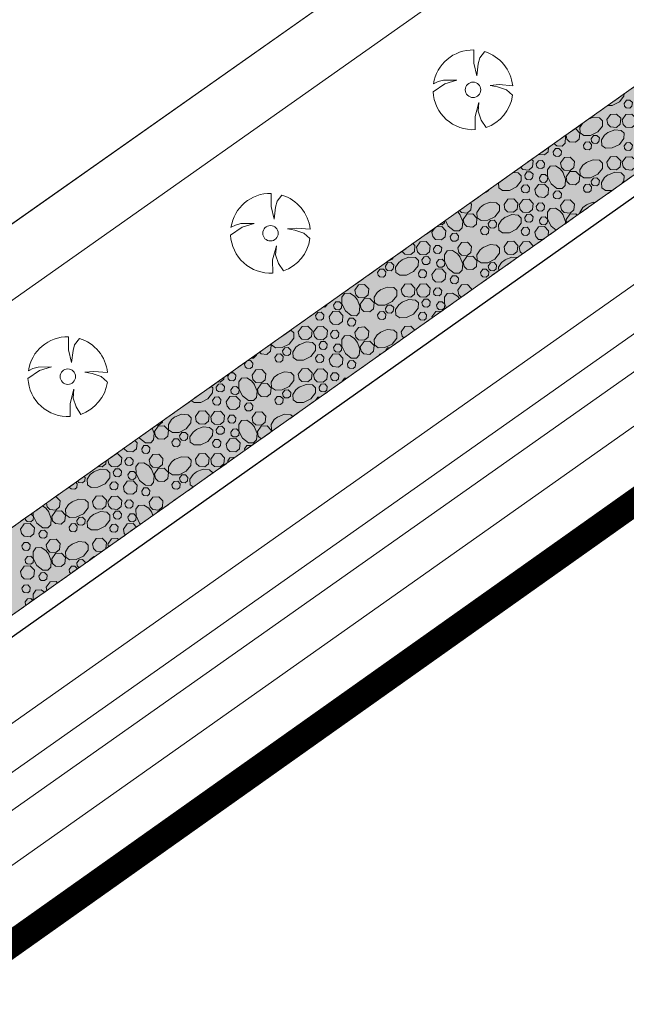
# Model space of a CAD drawing. Header units: metres. Extents: x 148425 to 149111, y 486065 to 486671.
# Tile 32 of 81: x 148690 to 148724, y 486322 to 486377. Entities that reach past the tile are written whole.
import ezdxf

# ---------------------------------------------------------------- set-up
doc = ezdxf.new("R2010")
doc.units = ezdxf.units.M
doc.header["$MEASUREMENT"] = 0
doc.linetypes.add('DGN Style 2', pattern=[1, 0.6, -0.4])
for name, color, linetype, lineweight in [('BWR-best-situatie', 2, 'Continuous', 13), ('BWR-verw-drain ø 60', 60, 'drainage60w', 30), ('BWR-verw-situatie', 214, 'DGN Style 2', 13), ('TOP-L-topo objecten punt', 7, 'Continuous', 0), ('TOP-L-topo objecten vlak', 7, 'Continuous', 0), ('TOP-L-water beschoeiing', 7, 'Continuous', 0), ('WVB-alg-onderhoek', 7, 'Continuous', 30), ('WVB-alg-werkgrens', 6, 'Continuous', 53), ('WVB-pen-dik 013', 1, 'Continuous', 0), ('WVB-raster-20%', 254, 'Continuous', 30)]:
    doc.layers.add(name, color=color, linetype=linetype, lineweight=lineweight)
doc.styles.add('Style-WORKING', font='WORKING.shx')
doc.linetypes.add('drainage60w', pattern='A,2.1,["V",Style-WORKING,S=0.700002,R=0,X=-0.228,Y=-0.367],2.9,-0.32,0.02,-0.32,1,-0.32,5', length=11.98)

# ---------------------------------------------------------------- blocks, each defined once
blk = doc.blocks.new('BBOOM')
at = {"layer": 'BWR-best-situatie'}
for p, q in [((0.016, 0.603), (0.016, 0.9)), ((0.016, 0.804), (0.016, 0.871)), ((0.15, 0.72), (0.116, 0.586)), ((0.26, 0.861), (0.15, 0.72)), ((0.083, 0.318), (0.016, 0.603)), ((0.116, 0.586), (0.083, 0.318)), ((-0.9, -0.042), (-0.637, 0.135)), ((-0.787, 0.185), (-0.89, 0.134)), ((-0.67, 0.217), (-0.787, 0.185)), ((-0.368, 0.218), (-0.67, 0.217)), ((-0.637, 0.135), (-0.368, 0.218)), ((0.384, 0.1), (0.586, 0.117)), ((0.551, 0.067), (0.384, 0.1)), ((0.752, 0), (0.551, 0.067)), ((0.586, 0.117), (0.895, 0.092)), ((0.89, -0.121), (0.752, 0)), ((0.133, -0.283), (0.05, -0.603)), ((0.116, -0.484), (0.133, -0.283)), ((0.05, -0.603), (0.051, -0.899)), ((0.184, -0.685), (0.116, -0.484)), ((0.293, -0.851), (0.184, -0.685))]:
    blk.add_line(p, q, dxfattribs=at)
blk.add_circle((0, 0), 0.174, dxfattribs=at)
for start, end in [(88.9495, 171.4867), (5.8447, 73.1614), (182.6375, 273.2485), (289.0687, 352.197)]:
    blk.add_arc((-0.001, 0), 0.9, start, end, dxfattribs=at)

msp = doc.modelspace()

# ---------------------------------------------------------------- hatches: boundary and pattern name
at = {"layer": 'WVB-raster-20%', "linetype": 'Continuous', "lineweight": 0}
msp.add_hatch(color=256, dxfattribs=at).paths.add_polyline_path([(148924.789, 486510.032), (148922.439, 486513.361), (148903.543, 486500), (148747.547, 486389.546), (148744.596, 486388.204), (148728.278, 486376.797), (148726.384, 486374.527), (148583.29, 486273.18), (148579.06, 486270.35), (148577.545, 486269.321), (148570.335, 486264.284), (148554.904, 486255.134), (148557.704, 486250.188), (148559.694, 486251.626), (148727.071, 486370.042), (148730.958, 486371.59), (148748.805, 486384.219), (148750.944, 486386.728), (148910.697, 486500)], flags=0)

# ---------------------------------------------------------------- linework, layer by layer
at = {"layer": 'BWR-verw-drain ø 60', "linetype": 'drainage60w', "ltscale": 2.5, "flags": 128}
msp.add_lwpolyline([(148601.744, 486280.34), (148602.092, 486280.586), (148664.879, 486324.831), (148884.356, 486480.137), (148885.744, 486481.119)], dxfattribs=at)
at = {"layer": 'BWR-verw-situatie', "flags": 128}
for points in [[(148922.439, 486513.361), (148903.543, 486500), (148747.547, 486389.546), (148744.596, 486388.204), (148728.278, 486376.797), (148726.384, 486374.527), (148583.29, 486273.18), (148579.06, 486270.35), (148577.545, 486269.321), (148570.335, 486264.284), (148554.904, 486255.134)], [(148557.704, 486250.188), (148559.694, 486251.626), (148727.071, 486370.042), (148731.453, 486371.787), (148748.351, 486383.686), (148750.944, 486386.728), (148910.697, 486500), (148924.789, 486510.032)]]:
    msp.add_lwpolyline(points, dxfattribs=at)
at = {"layer": 'TOP-L-topo objecten vlak', "color": 7, "linetype": 'Continuous', "lineweight": 0}
for p, q in [((148927.99, 486505.498), (148565.2, 486249.74)), ((148929.298, 486503.645), (148567.034, 486248.258)), ((148930.304, 486502.219), (148568.866, 486247.415)), ((148552.46, 486268.99), (148880.36, 486500)), ((148554.63, 486266.09), (148886.245, 486500)), ((148612.283, 486274.838), (148931.208, 486500))]:
    msp.add_line(p, q, dxfattribs=at)
at = {"layer": 'TOP-L-topo objecten vlak', "color": 7, "linetype": 'Continuous', "lineweight": 0, "flags": 128}
msp.add_lwpolyline([(148914.761, 486524.236), (148880.36, 486500), (148552.46, 486268.99)], dxfattribs=at)
at = {"layer": 'TOP-L-water beschoeiing', "color": 7, "linetype": 'Continuous', "lineweight": 0, "flags": 128}
msp.add_lwpolyline([(148880.36, 486500), (148552.46, 486268.99), (148549.49, 486269.32)], dxfattribs=at)
at = {"layer": 'WVB-alg-onderhoek', "lineweight": 40, "ltscale": 500}
msp.add_3dface([(148601.941, 486074.385), (149104.348, 486429.086), (148938.821, 486663.542), (148436.414, 486308.842)], dxfattribs=at)
at = {"layer": 'WVB-alg-werkgrens', "linetype": 'Continuous', "ltscale": 2.5, "const_width": 1.5, "flags": 128}
msp.add_lwpolyline([(148933.417, 486497.811), (148874.414, 486581.384), (148538.89, 486351.023), (148526.845, 486327.911), (148530.985, 486325.229), (148531.106, 486326.817), (148532.707, 486327.686), (148532.626, 486326.155), (148530.985, 486325.229), (148539.247, 486319.878), (148535.438, 486309.432), (148532.522, 486299.181), (148531.73, 486286.904), (148532.07, 486275.415), (148533.054, 486268.785), (148534.125, 486264.381), (148536.125, 486258.311), (148550.85, 486226.663)], close=True, dxfattribs=at)
at = {"layer": 'WVB-pen-dik 013'}
for p, q in [((148714.929, 486366.414), (148715.064, 486366.244)), ((148721.072, 486365.798), (148721.036, 486365.984)), ((148713.476, 486365.269), (148713.638, 486365.499)), ((148713.486, 486360.431), (148713.476, 486360.484)), ((148710.847, 486358.564), (148710.846, 486358.569)), ((148702.901, 486357.834), (148702.989, 486357.957)), ((148701.951, 486357.146), (148702.059, 486357.299)), ((148706.904, 486355.774), (148706.904, 486355.776)), ((148702.919, 486352.955), (148702.901, 486353.049)), ((148701.967, 486352.281), (148701.951, 486352.361)), ((148697.646, 486349.514), (148697.736, 486349.288)), ((148695.224, 486347.511), (148695.191, 486347.671)), ((148694.374, 486346.954), (148694.517, 486347.011)), ((148691.756, 486345.057), (148691.719, 486345.244))]:
    msp.add_line(p, q, dxfattribs=at)
at = {"layer": 'WVB-pen-dik 013', "flags": 128}
for points in [[(148724.309, 486373.057), (148724.306, 486372.941), (148724.046, 486372.606), (148723.644, 486372.406), (148723.385, 486372.403)], [(148724.311, 486372.524), (148724.439, 486372.704), (148724.639, 486372.716), (148724.779, 486372.571), (148724.756, 486372.366), (148724.634, 486372.261), (148724.434, 486372.279), (148724.341, 486372.369), (148724.311, 486372.524)], [(148722.306, 486371.639), (148722.561, 486371.741), (148722.924, 486371.709), (148723.094, 486371.544), (148723.089, 486371.251), (148722.826, 486370.919), (148722.424, 486370.719), (148722.046, 486370.711), (148721.831, 486370.864), (148721.814, 486371.166), (148721.958, 486371.392)], [(148723.341, 486371.609), (148723.551, 486371.909), (148723.889, 486371.926), (148724.119, 486371.684), (148724.086, 486371.346), (148723.879, 486371.174), (148723.546, 486371.199), (148723.391, 486371.351), (148723.341, 486371.609)], [(148724.204, 486371.596), (148724.416, 486371.894), (148724.751, 486371.914), (148724.984, 486371.671), (148724.949, 486371.334), (148724.741, 486371.161), (148724.411, 486371.184), (148724.256, 486371.336), (148724.204, 486371.596)], [(148720.992, 486370.708), (148721.014, 486370.654), (148720.979, 486370.291), (148720.819, 486370.121), (148720.526, 486370.126), (148720.358, 486370.259)], [(148721.521, 486371.083), (148721.581, 486371.086), (148721.814, 486370.844), (148721.781, 486370.506), (148721.574, 486370.334), (148721.241, 486370.359), (148721.086, 486370.511), (148721.041, 486370.743)], [(148722.451, 486370.531), (148722.579, 486370.709), (148722.779, 486370.721), (148722.919, 486370.576), (148722.896, 486370.371), (148722.771, 486370.269), (148722.574, 486370.284), (148722.481, 486370.374), (148722.451, 486370.531)], [(148723.386, 486370.879), (148723.781, 486371.036), (148724.141, 486371.004), (148724.314, 486370.839), (148724.306, 486370.549), (148724.046, 486370.214), (148723.644, 486370.014), (148723.264, 486370.009), (148723.049, 486370.159), (148723.031, 486370.464), (148723.206, 486370.731), (148723.404, 486370.889)], [(148720.047, 486370.039), (148720.024, 486369.791), (148719.816, 486369.619), (148719.489, 486369.643)], [(148722.016, 486370.166), (148722.144, 486370.346), (148722.344, 486370.359), (148722.481, 486370.211), (148722.461, 486370.009), (148722.339, 486369.904), (148722.139, 486369.921), (148722.046, 486370.011), (148722.016, 486370.166)], [(148724.311, 486370.131), (148724.439, 486370.311), (148724.639, 486370.324), (148724.779, 486370.179), (148724.756, 486369.974), (148724.634, 486369.869), (148724.434, 486369.886), (148724.341, 486369.976), (148724.311, 486370.131)], [(148720.309, 486369.796), (148720.436, 486369.976), (148720.636, 486369.986), (148720.776, 486369.841), (148720.756, 486369.639), (148720.631, 486369.534), (148720.434, 486369.549), (148720.339, 486369.639), (148720.309, 486369.796)], [(148720.731, 486369.169), (148720.944, 486369.466), (148721.279, 486369.486), (148721.511, 486369.244), (148721.476, 486368.906), (148721.269, 486368.734), (148720.939, 486368.756), (148720.784, 486368.909), (148720.731, 486369.169)], [(148723.341, 486369.216), (148723.551, 486369.516), (148723.889, 486369.534), (148724.119, 486369.291), (148724.086, 486368.954), (148723.879, 486368.781), (148723.546, 486368.806), (148723.391, 486368.959), (148723.341, 486369.216)], [(148724.204, 486369.204), (148724.416, 486369.501), (148724.751, 486369.521), (148724.984, 486369.279), (148724.949, 486368.941), (148724.741, 486368.769), (148724.411, 486368.791), (148724.256, 486368.944), (148724.204, 486369.204)], [(148719.097, 486369.366), (148719.181, 486369.279), (148719.146, 486368.941), (148718.939, 486368.769), (148718.609, 486368.791), (148718.473, 486368.924)], [(148719.359, 486369.109), (148719.486, 486369.289), (148719.686, 486369.301), (148719.826, 486369.156), (148719.804, 486368.951), (148719.681, 486368.846), (148719.481, 486368.864), (148719.389, 486368.954), (148719.359, 486369.109)], [(148720.856, 486368.654), (148721.014, 486368.261), (148720.979, 486367.899), (148720.819, 486367.729), (148720.526, 486367.734), (148720.194, 486367.996), (148719.991, 486368.399), (148719.986, 486368.776), (148720.139, 486368.991), (148720.439, 486369.009), (148720.709, 486368.836), (148720.866, 486368.636)], [(148722.169, 486369.191), (148722.561, 486369.349), (148722.924, 486369.316), (148723.094, 486369.151), (148723.089, 486368.859), (148722.826, 486368.526), (148722.424, 486368.326), (148722.046, 486368.319), (148721.831, 486368.471), (148721.814, 486368.774), (148721.986, 486369.044), (148722.186, 486369.201)], [(148718.066, 486368.636), (148718.339, 486368.611), (148718.511, 486368.446), (148718.504, 486368.156), (148718.244, 486367.821), (148717.841, 486367.621), (148717.461, 486367.616), (148717.246, 486367.766), (148717.23, 486368.044)], [(148718.709, 486368.479), (148718.834, 486368.661), (148719.036, 486368.671), (148719.176, 486368.526), (148719.154, 486368.321), (148719.029, 486368.219), (148718.831, 486368.234), (148718.736, 486368.324), (148718.709, 486368.479)], [(148719.534, 486368.331), (148719.661, 486368.511), (148719.861, 486368.521), (148720.001, 486368.376), (148719.981, 486368.174), (148719.856, 486368.069), (148719.659, 486368.084), (148719.564, 486368.174), (148719.534, 486368.331)], [(148721.036, 486368.376), (148721.246, 486368.676), (148721.581, 486368.694), (148721.814, 486368.451), (148721.781, 486368.114), (148721.574, 486367.941), (148721.241, 486367.966), (148721.086, 486368.119), (148721.036, 486368.376)], [(148723.662, 486367.63), (148723.644, 486367.621), (148723.264, 486367.616), (148723.049, 486367.766), (148723.031, 486368.071), (148723.206, 486368.339), (148723.404, 486368.496)], [(148723.386, 486368.486), (148723.781, 486368.644), (148724.141, 486368.611), (148724.314, 486368.446), (148724.306, 486368.156), (148724.185, 486368)], [(148718.509, 486367.739), (148718.636, 486367.919), (148718.836, 486367.931), (148718.976, 486367.786), (148718.954, 486367.581), (148718.831, 486367.476), (148718.631, 486367.494), (148718.539, 486367.584), (148718.509, 486367.739)], [(148719.279, 486367.661), (148719.489, 486367.961), (148719.826, 486367.979), (148720.056, 486367.736), (148720.024, 486367.399), (148719.816, 486367.226), (148719.484, 486367.251), (148719.329, 486367.404), (148719.279, 486367.661)], [(148722.016, 486367.774), (148722.144, 486367.954), (148722.344, 486367.966), (148722.481, 486367.819), (148722.461, 486367.616), (148722.339, 486367.511), (148722.139, 486367.529), (148722.046, 486367.619), (148722.016, 486367.774)], [(148722.451, 486368.139), (148722.579, 486368.316), (148722.779, 486368.329), (148722.919, 486368.184), (148722.896, 486367.979), (148722.771, 486367.876), (148722.574, 486367.891), (148722.481, 486367.981), (148722.451, 486368.139)], [(148716.661, 486367.641), (148716.659, 486367.616), (148716.536, 486367.511), (148716.484, 486367.516)], [(148720.309, 486367.404), (148720.436, 486367.584), (148720.636, 486367.594), (148720.776, 486367.449), (148720.756, 486367.246), (148720.631, 486367.141), (148720.434, 486367.156), (148720.339, 486367.246), (148720.309, 486367.404)], [(148715.643, 486366.92), (148715.709, 486366.851), (148715.674, 486366.514), (148715.466, 486366.341), (148715.136, 486366.364), (148715.02, 486366.478)], [(148716.366, 486366.799), (148716.759, 486366.956), (148717.121, 486366.924), (148717.291, 486366.759), (148717.286, 486366.466), (148717.024, 486366.134), (148716.621, 486365.934), (148716.244, 486365.926), (148716.029, 486366.079), (148716.011, 486366.381), (148716.184, 486366.651), (148716.384, 486366.809)], [(148717.539, 486366.824), (148717.749, 486367.124), (148718.086, 486367.141), (148718.316, 486366.899), (148718.284, 486366.561), (148718.076, 486366.389), (148717.744, 486366.414), (148717.589, 486366.566), (148717.539, 486366.824)], [(148718.401, 486366.811), (148718.614, 486367.109), (148718.949, 486367.129), (148719.181, 486366.886), (148719.146, 486366.549), (148718.939, 486366.376), (148718.609, 486366.399), (148718.454, 486366.551), (148718.401, 486366.811)], [(148719.359, 486366.716), (148719.486, 486366.896), (148719.686, 486366.909), (148719.826, 486366.764), (148719.804, 486366.559), (148719.681, 486366.454), (148719.481, 486366.471), (148719.389, 486366.561), (148719.359, 486366.716)], [(148720.731, 486366.776), (148720.944, 486367.074), (148721.279, 486367.094), (148721.511, 486366.851), (148721.476, 486366.514), (148721.269, 486366.341), (148720.939, 486366.364), (148720.784, 486366.516), (148720.731, 486366.776)], [(148721.817, 486366.325), (148721.814, 486366.381), (148721.986, 486366.651), (148722.186, 486366.809)], [(148722.169, 486366.799), (148722.561, 486366.956), (148722.692, 486366.944)], [(148715.054, 486366.261), (148715.211, 486365.869), (148715.176, 486365.506), (148715.016, 486365.336), (148714.724, 486365.341), (148714.391, 486365.604), (148714.232, 486365.92)], [(148715.234, 486365.984), (148715.444, 486366.284), (148715.779, 486366.301), (148716.011, 486366.059), (148715.979, 486365.721), (148715.771, 486365.549), (148715.439, 486365.574), (148715.284, 486365.726), (148715.234, 486365.984)], [(148717.584, 486366.094), (148717.979, 486366.251), (148718.339, 486366.219), (148718.511, 486366.054), (148718.504, 486365.764), (148718.244, 486365.429), (148717.841, 486365.229), (148717.461, 486365.224), (148717.246, 486365.374), (148717.229, 486365.679), (148717.404, 486365.946), (148717.601, 486366.104)], [(148718.709, 486366.086), (148718.834, 486366.269), (148719.036, 486366.279), (148719.176, 486366.134), (148719.154, 486365.929), (148719.029, 486365.826), (148718.831, 486365.841), (148718.736, 486365.931), (148718.709, 486366.086)], [(148719.534, 486365.939), (148719.661, 486366.119), (148719.861, 486366.129), (148720.001, 486365.984), (148719.981, 486365.781), (148719.856, 486365.676), (148719.659, 486365.691), (148719.564, 486365.781), (148719.534, 486365.939)], [(148720.479, 486365.378), (148720.194, 486365.604), (148719.991, 486366.006), (148719.986, 486366.384), (148720.139, 486366.599), (148720.439, 486366.616), (148720.709, 486366.444), (148720.866, 486366.244)], [(148720.856, 486366.261), (148721.014, 486365.869), (148721.002, 486365.748)], [(148721.036, 486365.984), (148721.246, 486366.284), (148721.581, 486366.301), (148721.663, 486366.216)], [(148713.739, 486365.571), (148714.024, 486365.586), (148714.254, 486365.344), (148714.221, 486365.006), (148714.014, 486364.834), (148713.681, 486364.859), (148713.526, 486365.011), (148713.476, 486365.269)], [(148714.189, 486365.89), (148714.179, 486365.781), (148714.054, 486365.676), (148713.903, 486365.687)], [(148716.214, 486365.381), (148716.341, 486365.561), (148716.541, 486365.574), (148716.679, 486365.426), (148716.659, 486365.224), (148716.536, 486365.119), (148716.336, 486365.136), (148716.244, 486365.226), (148716.214, 486365.381)], [(148716.649, 486365.746), (148716.776, 486365.924), (148716.976, 486365.936), (148717.116, 486365.791), (148717.094, 486365.586), (148716.969, 486365.484), (148716.771, 486365.499), (148716.679, 486365.589), (148716.649, 486365.746)], [(148719.279, 486365.269), (148719.489, 486365.569), (148719.826, 486365.586), (148720.056, 486365.344), (148720.029, 486365.06)], [(148714.506, 486365.011), (148714.634, 486365.191), (148714.834, 486365.201), (148714.974, 486365.056), (148714.954, 486364.854), (148714.829, 486364.749), (148714.631, 486364.764), (148714.536, 486364.854), (148714.506, 486365.011)], [(148718.509, 486365.346), (148718.636, 486365.526), (148718.836, 486365.539), (148718.976, 486365.394), (148718.954, 486365.189), (148718.831, 486365.084), (148718.631, 486365.101), (148718.539, 486365.191), (148718.509, 486365.346)], [(148719.719, 486364.841), (148719.484, 486364.859), (148719.329, 486365.011), (148719.279, 486365.269)], [(148712.402, 486364.624), (148712.514, 486364.506), (148712.481, 486364.169), (148712.274, 486363.996), (148711.941, 486364.021), (148711.786, 486364.174), (148711.784, 486364.186)], [(148712.599, 486364.419), (148712.811, 486364.716), (148713.146, 486364.736), (148713.379, 486364.494), (148713.344, 486364.156), (148713.136, 486363.984), (148712.806, 486364.006), (148712.651, 486364.159), (148712.599, 486364.419)], [(148713.556, 486364.324), (148713.684, 486364.504), (148713.884, 486364.516), (148714.024, 486364.371), (148714.001, 486364.166), (148713.879, 486364.061), (148713.679, 486364.079), (148713.586, 486364.169), (148713.556, 486364.324)], [(148714.929, 486364.384), (148715.141, 486364.681), (148715.476, 486364.701), (148715.709, 486364.459), (148715.674, 486364.121), (148715.466, 486363.949), (148715.136, 486363.971), (148714.981, 486364.124), (148714.929, 486364.384)], [(148716.366, 486364.406), (148716.759, 486364.564), (148717.121, 486364.531), (148717.291, 486364.366), (148717.286, 486364.074), (148717.024, 486363.741), (148716.621, 486363.541), (148716.244, 486363.534), (148716.029, 486363.686), (148716.011, 486363.989), (148716.184, 486364.259), (148716.384, 486364.416)], [(148717.539, 486364.431), (148717.749, 486364.731), (148718.086, 486364.749), (148718.316, 486364.506), (148718.284, 486364.169), (148718.076, 486363.996), (148717.744, 486364.021), (148717.589, 486364.174), (148717.539, 486364.431)], [(148718.401, 486364.419), (148718.614, 486364.716), (148718.949, 486364.736), (148719.181, 486364.494), (148719.177, 486364.457)], [(148715.054, 486363.869), (148715.211, 486363.476), (148715.176, 486363.114), (148715.016, 486362.944), (148714.724, 486362.949), (148714.391, 486363.211), (148714.189, 486363.614), (148714.184, 486363.991), (148714.336, 486364.206), (148714.636, 486364.224), (148714.906, 486364.051), (148715.064, 486363.851)], [(148715.234, 486363.591), (148715.444, 486363.891), (148715.779, 486363.909), (148716.011, 486363.666), (148715.979, 486363.329), (148715.771, 486363.156), (148715.439, 486363.181), (148715.284, 486363.334), (148715.234, 486363.591)], [(148718.58, 486364.035), (148718.454, 486364.159), (148718.401, 486364.419)], [(148710.846, 486363.354), (148710.974, 486363.531), (148711.174, 486363.544), (148711.314, 486363.399), (148711.291, 486363.194), (148711.166, 486363.091), (148710.969, 486363.106), (148710.876, 486363.196), (148710.846, 486363.354)], [(148711.305, 486363.847), (148711.221, 486363.741), (148711, 486363.631)], [(148711.781, 486363.701), (148712.176, 486363.859), (148712.536, 486363.826), (148712.709, 486363.661), (148712.701, 486363.371), (148712.441, 486363.036), (148712.039, 486362.836), (148711.659, 486362.831), (148711.444, 486362.981), (148711.426, 486363.286), (148711.601, 486363.554), (148711.799, 486363.711)], [(148712.906, 486363.694), (148713.031, 486363.876), (148713.234, 486363.886), (148713.374, 486363.741), (148713.351, 486363.536), (148713.226, 486363.434), (148713.029, 486363.449), (148712.934, 486363.539), (148712.906, 486363.694)], [(148713.731, 486363.546), (148713.859, 486363.726), (148714.059, 486363.736), (148714.199, 486363.591), (148714.179, 486363.389), (148714.054, 486363.284), (148713.856, 486363.299), (148713.761, 486363.389), (148713.731, 486363.546)], [(148716.649, 486363.354), (148716.776, 486363.531), (148716.976, 486363.544), (148717.116, 486363.399), (148717.094, 486363.194), (148716.969, 486363.091), (148716.771, 486363.106), (148716.679, 486363.196), (148716.649, 486363.354)], [(148717.24, 486363.087), (148717.229, 486363.286), (148717.404, 486363.554), (148717.601, 486363.711)], [(148717.584, 486363.701), (148717.979, 486363.859), (148718.291, 486363.83)], [(148710.411, 486362.989), (148710.539, 486363.169), (148710.739, 486363.181), (148710.876, 486363.034), (148710.856, 486362.831), (148710.734, 486362.726), (148710.534, 486362.744), (148710.441, 486362.834), (148710.411, 486362.989)], [(148712.706, 486362.954), (148712.834, 486363.134), (148713.034, 486363.146), (148713.174, 486363.001), (148713.151, 486362.796), (148713.029, 486362.691), (148712.829, 486362.709), (148712.736, 486362.799), (148712.706, 486362.954)], [(148713.476, 486362.876), (148713.686, 486363.176), (148714.024, 486363.194), (148714.254, 486362.951), (148714.221, 486362.614), (148714.014, 486362.441), (148713.681, 486362.466), (148713.526, 486362.619), (148713.476, 486362.876)], [(148714.506, 486362.619), (148714.634, 486362.799), (148714.834, 486362.809), (148714.974, 486362.664), (148714.954, 486362.461), (148714.829, 486362.356), (148714.631, 486362.371), (148714.536, 486362.461), (148714.506, 486362.619)], [(148716.214, 486362.989), (148716.341, 486363.169), (148716.541, 486363.181), (148716.679, 486363.034), (148716.659, 486362.831), (148716.536, 486362.726), (148716.336, 486362.744), (148716.244, 486362.834), (148716.214, 486362.989)], [(148709.126, 486361.991), (148709.339, 486362.289), (148709.674, 486362.309), (148709.906, 486362.066), (148709.871, 486361.729), (148709.664, 486361.556), (148709.334, 486361.579), (148709.179, 486361.731), (148709.126, 486361.991)], [(148711.736, 486362.039), (148711.946, 486362.339), (148712.284, 486362.356), (148712.514, 486362.114), (148712.481, 486361.776), (148712.274, 486361.604), (148711.941, 486361.629), (148711.786, 486361.781), (148711.736, 486362.039)], [(148712.599, 486362.026), (148712.811, 486362.324), (148713.146, 486362.344), (148713.379, 486362.101), (148713.344, 486361.764), (148713.136, 486361.591), (148712.806, 486361.614), (148712.651, 486361.766), (148712.599, 486362.026)], [(148714.929, 486361.991), (148715.141, 486362.289), (148715.476, 486362.309), (148715.709, 486362.066), (148715.702, 486361.998)], [(148709.251, 486361.476), (148709.409, 486361.084), (148709.374, 486360.721), (148709.214, 486360.551), (148708.921, 486360.556), (148708.589, 486360.819), (148708.386, 486361.221), (148708.381, 486361.599), (148708.534, 486361.814), (148708.834, 486361.831), (148709.104, 486361.659), (148709.261, 486361.459)], [(148710.564, 486362.014), (148710.956, 486362.171), (148711.319, 486362.139), (148711.489, 486361.974), (148711.484, 486361.681), (148711.221, 486361.349), (148710.819, 486361.149), (148710.441, 486361.141), (148710.226, 486361.294), (148710.209, 486361.596), (148710.381, 486361.866), (148710.581, 486362.024)], [(148713.556, 486361.931), (148713.684, 486362.111), (148713.884, 486362.124), (148714.024, 486361.979), (148714.001, 486361.774), (148713.879, 486361.669), (148713.679, 486361.686), (148713.586, 486361.776), (148713.556, 486361.931)], [(148714.297, 486361.005), (148714.189, 486361.221), (148714.184, 486361.599), (148714.336, 486361.814), (148714.636, 486361.831), (148714.906, 486361.659), (148715.019, 486361.515)], [(148715.124, 486361.59), (148714.981, 486361.731), (148714.929, 486361.991)], [(148707.554, 486361.19), (148707.549, 486361.144), (148707.424, 486361.041), (148707.351, 486361.047)], [(148707.929, 486361.154), (148708.056, 486361.334), (148708.256, 486361.344), (148708.396, 486361.199), (148708.376, 486360.996), (148708.251, 486360.891), (148708.054, 486360.906), (148707.959, 486360.996), (148707.929, 486361.154)], [(148709.431, 486361.199), (148709.641, 486361.499), (148709.976, 486361.516), (148710.209, 486361.274), (148710.176, 486360.936), (148709.969, 486360.764), (148709.636, 486360.789), (148709.481, 486360.941), (148709.431, 486361.199)], [(148710.846, 486360.961), (148710.974, 486361.139), (148711.174, 486361.151), (148711.314, 486361.006), (148711.291, 486360.801), (148711.166, 486360.699), (148710.969, 486360.714), (148710.876, 486360.804), (148710.846, 486360.961)], [(148711.781, 486361.309), (148712.176, 486361.466), (148712.536, 486361.434), (148712.709, 486361.269), (148712.701, 486360.979), (148712.441, 486360.644), (148712.039, 486360.444), (148711.659, 486360.439), (148711.444, 486360.589), (148711.426, 486360.894), (148711.601, 486361.161), (148711.799, 486361.319)], [(148712.906, 486361.301), (148713.031, 486361.484), (148713.234, 486361.494), (148713.374, 486361.349), (148713.351, 486361.144), (148713.226, 486361.041), (148713.029, 486361.056), (148712.934, 486361.146), (148712.906, 486361.301)], [(148713.731, 486361.154), (148713.859, 486361.334), (148714.059, 486361.344), (148714.199, 486361.199), (148714.179, 486360.996), (148714.054, 486360.891), (148713.856, 486360.906), (148713.761, 486360.996), (148713.731, 486361.154)], [(148706.904, 486360.561), (148707.031, 486360.741), (148707.231, 486360.754), (148707.371, 486360.609), (148707.349, 486360.404), (148707.226, 486360.299), (148707.026, 486360.316), (148706.934, 486360.406), (148706.904, 486360.561)], [(148707.674, 486360.484), (148707.884, 486360.784), (148708.221, 486360.801), (148708.451, 486360.559), (148708.419, 486360.221), (148708.211, 486360.049), (148707.879, 486360.074), (148707.724, 486360.226), (148707.674, 486360.484)], [(148710.411, 486360.596), (148710.539, 486360.776), (148710.739, 486360.789), (148710.876, 486360.641), (148710.856, 486360.439), (148710.734, 486360.334), (148710.534, 486360.351), (148710.441, 486360.441), (148710.411, 486360.596)], [(148712.706, 486360.561), (148712.834, 486360.741), (148713.034, 486360.754), (148713.174, 486360.609), (148713.151, 486360.404), (148713.029, 486360.299), (148712.829, 486360.316), (148712.736, 486360.406), (148712.706, 486360.561)], [(148713.476, 486360.484), (148713.686, 486360.784), (148714.008, 486360.8)], [(148708.704, 486360.226), (148708.831, 486360.406), (148709.031, 486360.416), (148709.171, 486360.271), (148709.151, 486360.069), (148709.026, 486359.964), (148708.829, 486359.979), (148708.734, 486360.069), (148708.704, 486360.226)], [(148705.515, 486359.746), (148705.516, 486359.746), (148705.686, 486359.581), (148705.681, 486359.289), (148705.419, 486358.956), (148705.016, 486358.756), (148704.639, 486358.749), (148704.424, 486358.901), (148704.42, 486358.971)], [(148705.934, 486359.646), (148706.144, 486359.946), (148706.481, 486359.964), (148706.711, 486359.721), (148706.679, 486359.384), (148706.471, 486359.211), (148706.139, 486359.236), (148705.984, 486359.389), (148705.934, 486359.646)], [(148706.796, 486359.634), (148707.009, 486359.931), (148707.344, 486359.951), (148707.576, 486359.709), (148707.541, 486359.371), (148707.334, 486359.199), (148707.004, 486359.221), (148706.849, 486359.374), (148706.796, 486359.634)], [(148707.754, 486359.539), (148707.881, 486359.719), (148708.081, 486359.731), (148708.221, 486359.586), (148708.199, 486359.381), (148708.076, 486359.276), (148707.876, 486359.294), (148707.784, 486359.384), (148707.754, 486359.539)], [(148709.126, 486359.599), (148709.339, 486359.896), (148709.674, 486359.916), (148709.906, 486359.674), (148709.871, 486359.336), (148709.664, 486359.164), (148709.334, 486359.186), (148709.179, 486359.339), (148709.126, 486359.599)], [(148710.564, 486359.621), (148710.956, 486359.779), (148711.319, 486359.746), (148711.489, 486359.581), (148711.484, 486359.289), (148711.221, 486358.956), (148710.819, 486358.756), (148710.441, 486358.749), (148710.226, 486358.901), (148710.209, 486359.204), (148710.381, 486359.474), (148710.581, 486359.631)], [(148711.736, 486359.646), (148711.946, 486359.946), (148712.284, 486359.964), (148712.501, 486359.734)], [(148711.881, 486359.295), (148711.786, 486359.389), (148711.736, 486359.646)], [(148704.36, 486358.929), (148704.406, 486358.881), (148704.374, 486358.544), (148704.166, 486358.371), (148703.834, 486358.396), (148703.739, 486358.489)], [(148705.979, 486358.916), (148706.374, 486359.074), (148706.734, 486359.041), (148706.906, 486358.876), (148706.899, 486358.586), (148706.639, 486358.251), (148706.236, 486358.051), (148705.856, 486358.046), (148705.641, 486358.196), (148705.624, 486358.501), (148705.799, 486358.769), (148705.996, 486358.926)], [(148707.104, 486358.909), (148707.229, 486359.091), (148707.431, 486359.101), (148707.571, 486358.956), (148707.549, 486358.751), (148707.424, 486358.649), (148707.226, 486358.664), (148707.131, 486358.754), (148707.104, 486358.909)], [(148707.929, 486358.761), (148708.056, 486358.941), (148708.256, 486358.951), (148708.396, 486358.806), (148708.376, 486358.604), (148708.251, 486358.499), (148708.054, 486358.514), (148707.959, 486358.604), (148707.929, 486358.761)], [(148709.251, 486359.084), (148709.409, 486358.691), (148709.374, 486358.329), (148709.214, 486358.159), (148708.921, 486358.164), (148708.589, 486358.426), (148708.386, 486358.829), (148708.381, 486359.206), (148708.534, 486359.421), (148708.834, 486359.439), (148709.104, 486359.266), (148709.261, 486359.066)], [(148709.431, 486358.806), (148709.641, 486359.106), (148709.976, 486359.124), (148710.209, 486358.881), (148710.176, 486358.544), (148709.969, 486358.371), (148709.636, 486358.396), (148709.481, 486358.549), (148709.431, 486358.806)], [(148703.575, 486358.373), (148703.571, 486358.329), (148703.411, 486358.159), (148703.276, 486358.161)], [(148704.609, 486358.204), (148704.736, 486358.384), (148704.936, 486358.396), (148705.074, 486358.249), (148705.054, 486358.046), (148704.931, 486357.941), (148704.731, 486357.959), (148704.639, 486358.049), (148704.609, 486358.204)], [(148705.044, 486358.569), (148705.171, 486358.746), (148705.371, 486358.759), (148705.511, 486358.614), (148705.489, 486358.409), (148705.364, 486358.306), (148705.166, 486358.321), (148705.074, 486358.411), (148705.044, 486358.569)], [(148706.904, 486358.169), (148707.031, 486358.349), (148707.231, 486358.361), (148707.371, 486358.216), (148707.349, 486358.011), (148707.226, 486357.906), (148707.026, 486357.924), (148706.934, 486358.014), (148706.904, 486358.169)], [(148707.674, 486358.091), (148707.884, 486358.391), (148708.221, 486358.409), (148708.451, 486358.166), (148708.419, 486357.829), (148708.211, 486357.656), (148707.879, 486357.681), (148707.724, 486357.834), (148707.674, 486358.091)], [(148710.485, 486358.308), (148710.539, 486358.384), (148710.597, 486358.387)], [(148710.846, 486358.569), (148710.974, 486358.746), (148711.117, 486358.755)], [(148703.071, 486358.016), (148703.229, 486358.024), (148703.369, 486357.879), (148703.349, 486357.676), (148703.224, 486357.571), (148703.026, 486357.586), (148702.931, 486357.676), (148702.901, 486357.834)], [(148708.704, 486357.834), (148708.831, 486358.014), (148709.031, 486358.024), (148709.171, 486357.879), (148709.151, 486357.676), (148709.026, 486357.571), (148708.829, 486357.586), (148708.734, 486357.676), (148708.704, 486357.834)], [(148702.099, 486357.327), (148702.279, 486357.339), (148702.419, 486357.194), (148702.396, 486356.989), (148702.274, 486356.884), (148702.074, 486356.901), (148701.981, 486356.991), (148701.951, 486357.146)], [(148703.324, 486357.206), (148703.536, 486357.504), (148703.871, 486357.524), (148704.104, 486357.281), (148704.069, 486356.944), (148703.861, 486356.771), (148703.531, 486356.794), (148703.376, 486356.946), (148703.324, 486357.206)], [(148704.761, 486357.229), (148705.154, 486357.386), (148705.516, 486357.354), (148705.686, 486357.189), (148705.681, 486356.896), (148705.419, 486356.564), (148705.016, 486356.364), (148704.639, 486356.356), (148704.424, 486356.509), (148704.406, 486356.811), (148704.579, 486357.081), (148704.779, 486357.239)], [(148705.934, 486357.254), (148706.144, 486357.554), (148706.481, 486357.571), (148706.711, 486357.329), (148706.679, 486356.991), (148706.471, 486356.819), (148706.139, 486356.844), (148705.984, 486356.996), (148705.934, 486357.254)], [(148706.796, 486357.241), (148707.009, 486357.539), (148707.344, 486357.559), (148707.576, 486357.316), (148707.541, 486356.979), (148707.334, 486356.806), (148707.004, 486356.829), (148706.849, 486356.981), (148706.796, 486357.241)], [(148707.754, 486357.146), (148707.881, 486357.326), (148708.081, 486357.339), (148708.221, 486357.194), (148708.199, 486356.989), (148708.076, 486356.884), (148707.876, 486356.901), (148707.784, 486356.991), (148707.754, 486357.146)], [(148709.329, 486357.49), (148709.339, 486357.504), (148709.349, 486357.504)], [(148701.301, 486356.516), (148701.426, 486356.699), (148701.629, 486356.709), (148701.769, 486356.564), (148701.746, 486356.359), (148701.621, 486356.256), (148701.424, 486356.271), (148701.329, 486356.361), (148701.301, 486356.516)], [(148701.749, 486357.079), (148701.739, 486356.979), (148701.531, 486356.806), (148701.378, 486356.816)], [(148703.449, 486356.691), (148703.606, 486356.299), (148703.571, 486355.936), (148703.411, 486355.766), (148703.119, 486355.771), (148702.786, 486356.034), (148702.584, 486356.436), (148702.579, 486356.814), (148702.731, 486357.029), (148703.031, 486357.046), (148703.301, 486356.874), (148703.459, 486356.674)], [(148703.629, 486356.414), (148703.839, 486356.714), (148704.174, 486356.731), (148704.406, 486356.489), (148704.374, 486356.151), (148704.166, 486355.979), (148703.834, 486356.004), (148703.679, 486356.156), (148703.629, 486356.414)], [(148707.104, 486356.516), (148707.229, 486356.699), (148707.431, 486356.709), (148707.571, 486356.564), (148707.549, 486356.359), (148707.424, 486356.256), (148707.226, 486356.271), (148707.131, 486356.361), (148707.104, 486356.516)], [(148708.389, 486356.825), (148708.534, 486357.029), (148708.69, 486357.038)], [(148701.02, 486356.563), (148701.104, 486356.484), (148701.096, 486356.194), (148700.836, 486355.859), (148700.434, 486355.659), (148700.054, 486355.654), (148699.894, 486355.765)], [(148702.126, 486356.369), (148702.254, 486356.549), (148702.454, 486356.559), (148702.594, 486356.414), (148702.574, 486356.211), (148702.449, 486356.106), (148702.251, 486356.121), (148702.156, 486356.211), (148702.126, 486356.369)], [(148705.044, 486356.176), (148705.171, 486356.354), (148705.371, 486356.366), (148705.511, 486356.221), (148705.489, 486356.016), (148705.364, 486355.914), (148705.166, 486355.929), (148705.074, 486356.019), (148705.044, 486356.176)], [(148705.979, 486356.524), (148706.374, 486356.681), (148706.734, 486356.649), (148706.906, 486356.484), (148706.899, 486356.194), (148706.639, 486355.859), (148706.236, 486355.659), (148705.856, 486355.654), (148705.641, 486355.804), (148705.624, 486356.109), (148705.799, 486356.376), (148705.996, 486356.534)], [(148701.101, 486355.776), (148701.229, 486355.956), (148701.429, 486355.969), (148701.569, 486355.824), (148701.546, 486355.619), (148701.424, 486355.514), (148701.224, 486355.531), (148701.131, 486355.621), (148701.101, 486355.776)], [(148701.871, 486355.699), (148702.081, 486355.999), (148702.419, 486356.016), (148702.649, 486355.774), (148702.616, 486355.436), (148702.409, 486355.264), (148702.076, 486355.289), (148701.921, 486355.441), (148701.871, 486355.699)], [(148702.901, 486355.441), (148703.029, 486355.621), (148703.229, 486355.631), (148703.369, 486355.486), (148703.349, 486355.284), (148703.224, 486355.179), (148703.026, 486355.194), (148702.931, 486355.284), (148702.901, 486355.441)], [(148704.609, 486355.811), (148704.736, 486355.991), (148704.936, 486356.004), (148705.074, 486355.856), (148705.054, 486355.654), (148704.931, 486355.549), (148704.731, 486355.566), (148704.639, 486355.656), (148704.609, 486355.811)], [(148706.904, 486355.776), (148707.031, 486355.956), (148707.174, 486355.965)], [(148700.131, 486354.861), (148700.341, 486355.161), (148700.679, 486355.179), (148700.909, 486354.936), (148700.876, 486354.599), (148700.669, 486354.426), (148700.336, 486354.451), (148700.181, 486354.604), (148700.131, 486354.861)], [(148700.994, 486354.849), (148701.206, 486355.146), (148701.541, 486355.166), (148701.774, 486354.924), (148701.739, 486354.586), (148701.531, 486354.414), (148701.201, 486354.436), (148701.046, 486354.589), (148700.994, 486354.849)], [(148703.324, 486354.814), (148703.536, 486355.111), (148703.871, 486355.131), (148704.104, 486354.889), (148704.069, 486354.551), (148703.861, 486354.379), (148703.531, 486354.401), (148703.376, 486354.554), (148703.324, 486354.814)], [(148698.273, 486354.617), (148698.266, 486354.551), (148698.059, 486354.379), (148697.947, 486354.386)], [(148698.959, 486354.836), (148699.351, 486354.994), (148699.714, 486354.961), (148699.884, 486354.796), (148699.879, 486354.504), (148699.616, 486354.171), (148699.214, 486353.971), (148698.836, 486353.964), (148698.621, 486354.116), (148698.604, 486354.419), (148698.776, 486354.689), (148698.976, 486354.846)], [(148701.951, 486354.754), (148702.079, 486354.934), (148702.279, 486354.946), (148702.419, 486354.801), (148702.396, 486354.596), (148702.274, 486354.491), (148702.074, 486354.509), (148701.981, 486354.599), (148701.951, 486354.754)], [(148703.449, 486354.299), (148703.606, 486353.906), (148703.571, 486353.544), (148703.411, 486353.374), (148703.119, 486353.379), (148702.786, 486353.641), (148702.584, 486354.044), (148702.579, 486354.421), (148702.731, 486354.636), (148703.031, 486354.654), (148703.301, 486354.481), (148703.459, 486354.281)], [(148704.492, 486354.068), (148704.424, 486354.116), (148704.406, 486354.419), (148704.579, 486354.689), (148704.779, 486354.846)], [(148704.761, 486354.836), (148705.154, 486354.994), (148705.516, 486354.961), (148705.617, 486354.864)], [(148697.685, 486354.201), (148697.804, 486353.906), (148697.769, 486353.544), (148697.609, 486353.374), (148697.316, 486353.379), (148696.984, 486353.641), (148696.96, 486353.687)], [(148697.826, 486354.021), (148698.036, 486354.321), (148698.371, 486354.339), (148698.604, 486354.096), (148698.571, 486353.759), (148698.364, 486353.586), (148698.031, 486353.611), (148697.876, 486353.764), (148697.826, 486354.021)], [(148699.241, 486353.784), (148699.369, 486353.961), (148699.569, 486353.974), (148699.709, 486353.829), (148699.686, 486353.624), (148699.561, 486353.521), (148699.364, 486353.536), (148699.271, 486353.626), (148699.241, 486353.784)], [(148700.176, 486354.131), (148700.571, 486354.289), (148700.931, 486354.256), (148701.104, 486354.091), (148701.096, 486353.801), (148700.836, 486353.466), (148700.434, 486353.266), (148700.054, 486353.261), (148699.839, 486353.411), (148699.821, 486353.716), (148699.996, 486353.984), (148700.194, 486354.141)], [(148701.301, 486354.124), (148701.426, 486354.306), (148701.629, 486354.316), (148701.769, 486354.171), (148701.746, 486353.966), (148701.621, 486353.864), (148701.424, 486353.879), (148701.329, 486353.969), (148701.301, 486354.124)], [(148702.126, 486353.976), (148702.254, 486354.156), (148702.454, 486354.166), (148702.594, 486354.021), (148702.574, 486353.819), (148702.449, 486353.714), (148702.251, 486353.729), (148702.156, 486353.819), (148702.126, 486353.976)], [(148703.629, 486354.021), (148703.839, 486354.321), (148704.174, 486354.339), (148704.406, 486354.096), (148704.397, 486354.001)], [(148703.845, 486353.61), (148703.834, 486353.611), (148703.679, 486353.764), (148703.629, 486354.021)], [(148696.718, 486353.516), (148696.846, 486353.381), (148696.814, 486353.044), (148696.606, 486352.871), (148696.274, 486352.896), (148696.119, 486353.049), (148696.111, 486353.086)], [(148698.806, 486353.419), (148698.934, 486353.599), (148699.134, 486353.611), (148699.271, 486353.464), (148699.251, 486353.261), (148699.129, 486353.156), (148698.929, 486353.174), (148698.836, 486353.264), (148698.806, 486353.419)], [(148701.101, 486353.384), (148701.229, 486353.564), (148701.429, 486353.576), (148701.569, 486353.431), (148701.546, 486353.226), (148701.424, 486353.121), (148701.224, 486353.139), (148701.131, 486353.229), (148701.101, 486353.384)], [(148701.871, 486353.306), (148702.081, 486353.606), (148702.419, 486353.624), (148702.649, 486353.381), (148702.616, 486353.044), (148702.409, 486352.871), (148702.076, 486352.896), (148701.921, 486353.049), (148701.871, 486353.306)], [(148697.099, 486353.049), (148697.226, 486353.229), (148697.426, 486353.239), (148697.566, 486353.094), (148697.546, 486352.891), (148697.421, 486352.786), (148697.224, 486352.801), (148697.129, 486352.891), (148697.099, 486353.049)], [(148702.901, 486353.049), (148703.029, 486353.229), (148703.229, 486353.239), (148703.266, 486353.2)], [(148695.089, 486352.362), (148695.074, 486352.206), (148694.866, 486352.034), (148694.648, 486352.05)], [(148695.663, 486352.769), (148695.739, 486352.774), (148695.971, 486352.531), (148695.936, 486352.194), (148695.729, 486352.021), (148695.399, 486352.044), (148695.244, 486352.196), (148695.195, 486352.437)], [(148696.149, 486352.361), (148696.276, 486352.541), (148696.476, 486352.554), (148696.616, 486352.409), (148696.594, 486352.204), (148696.471, 486352.099), (148696.271, 486352.116), (148696.179, 486352.206), (148696.149, 486352.361)], [(148697.646, 486351.906), (148697.804, 486351.514), (148697.769, 486351.151), (148697.609, 486350.981), (148697.316, 486350.986), (148696.984, 486351.249), (148696.781, 486351.651), (148696.776, 486352.029), (148696.929, 486352.244), (148697.229, 486352.261), (148697.499, 486352.089), (148697.656, 486351.889)], [(148697.521, 486352.421), (148697.734, 486352.719), (148698.069, 486352.739), (148698.301, 486352.496), (148698.266, 486352.159), (148698.059, 486351.986), (148697.729, 486352.009), (148697.574, 486352.161), (148697.521, 486352.421)], [(148698.959, 486352.444), (148699.351, 486352.601), (148699.714, 486352.569), (148699.884, 486352.404), (148699.879, 486352.111), (148699.616, 486351.779), (148699.214, 486351.579), (148698.836, 486351.571), (148698.621, 486351.724), (148698.604, 486352.026), (148698.776, 486352.296), (148698.976, 486352.454)], [(148700.131, 486352.469), (148700.341, 486352.769), (148700.679, 486352.786), (148700.909, 486352.544), (148700.876, 486352.206), (148700.669, 486352.034), (148700.336, 486352.059), (148700.181, 486352.211), (148700.131, 486352.469)], [(148700.994, 486352.456), (148701.206, 486352.754), (148701.541, 486352.774), (148701.774, 486352.531), (148701.739, 486352.194), (148701.531, 486352.021), (148701.201, 486352.044), (148701.046, 486352.196), (148700.994, 486352.456)], [(148701.951, 486352.361), (148702.079, 486352.541), (148702.279, 486352.554), (148702.308, 486352.523)], [(148694.374, 486351.739), (148694.769, 486351.896), (148695.129, 486351.864), (148695.301, 486351.699), (148695.294, 486351.409), (148695.034, 486351.074), (148694.631, 486350.874), (148694.251, 486350.869), (148694.036, 486351.019), (148694.019, 486351.324), (148694.194, 486351.591), (148694.391, 486351.749)], [(148695.499, 486351.731), (148695.624, 486351.914), (148695.826, 486351.924), (148695.966, 486351.779), (148695.944, 486351.574), (148695.819, 486351.471), (148695.621, 486351.486), (148695.526, 486351.576), (148695.499, 486351.731)], [(148696.324, 486351.584), (148696.451, 486351.764), (148696.651, 486351.774), (148696.791, 486351.629), (148696.771, 486351.426), (148696.646, 486351.321), (148696.449, 486351.336), (148696.354, 486351.426), (148696.324, 486351.584)], [(148697.826, 486351.629), (148698.036, 486351.929), (148698.371, 486351.946), (148698.604, 486351.704), (148698.571, 486351.366), (148698.364, 486351.194), (148698.031, 486351.219), (148697.876, 486351.371), (148697.826, 486351.629)], [(148700.012, 486350.898), (148699.839, 486351.019), (148699.821, 486351.324), (148699.996, 486351.591), (148700.194, 486351.749)], [(148700.176, 486351.739), (148700.571, 486351.896), (148700.931, 486351.864), (148701.104, 486351.699), (148701.103, 486351.67)], [(148701.406, 486351.885), (148701.426, 486351.914), (148701.449, 486351.915)], [(148693.388, 486351.157), (148693.469, 486351.071), (148693.449, 486350.869), (148693.326, 486350.764), (148693.126, 486350.781), (148693.034, 486350.871), (148693.028, 486350.902)], [(148693.855, 486351.489), (148693.906, 486351.436), (148693.884, 486351.231), (148693.759, 486351.129), (148693.561, 486351.144), (148693.48, 486351.223)], [(148695.299, 486350.991), (148695.426, 486351.171), (148695.626, 486351.184), (148695.766, 486351.039), (148695.744, 486350.834), (148695.621, 486350.729), (148695.421, 486350.746), (148695.329, 486350.836), (148695.299, 486350.991)], [(148696.069, 486350.914), (148696.279, 486351.214), (148696.616, 486351.231), (148696.846, 486350.989), (148696.814, 486350.651), (148696.606, 486350.479), (148696.274, 486350.504), (148696.119, 486350.656), (148696.069, 486350.914)], [(148698.806, 486351.026), (148698.934, 486351.206), (148699.134, 486351.219), (148699.271, 486351.071), (148699.251, 486350.869), (148699.129, 486350.764), (148698.929, 486350.781), (148698.836, 486350.871), (148698.806, 486351.026)], [(148699.241, 486351.391), (148699.369, 486351.569), (148699.569, 486351.581), (148699.709, 486351.436), (148699.686, 486351.231), (148699.561, 486351.129), (148699.364, 486351.144), (148699.271, 486351.234), (148699.241, 486351.391)], [(148697.099, 486350.656), (148697.226, 486350.836), (148697.426, 486350.846), (148697.566, 486350.701), (148697.546, 486350.499), (148697.421, 486350.394), (148697.224, 486350.409), (148697.129, 486350.499), (148697.099, 486350.656)], [(148692.24, 486350.345), (148692.266, 486350.346), (148692.499, 486350.104), (148692.464, 486349.766), (148692.256, 486349.594), (148691.926, 486349.616), (148691.771, 486349.769), (148691.728, 486349.982)], [(148693.156, 486350.051), (148693.549, 486350.209), (148693.911, 486350.176), (148694.081, 486350.011), (148694.076, 486349.719), (148693.814, 486349.386), (148693.411, 486349.186), (148693.034, 486349.179), (148692.819, 486349.331), (148692.801, 486349.634), (148692.974, 486349.904), (148693.174, 486350.061)], [(148694.329, 486350.076), (148694.539, 486350.376), (148694.876, 486350.394), (148695.106, 486350.151), (148695.074, 486349.814), (148694.866, 486349.641), (148694.534, 486349.666), (148694.379, 486349.819), (148694.329, 486350.076)], [(148695.191, 486350.064), (148695.404, 486350.361), (148695.739, 486350.381), (148695.971, 486350.139), (148695.936, 486349.801), (148695.729, 486349.629), (148695.399, 486349.651), (148695.244, 486349.804), (148695.191, 486350.064)], [(148696.149, 486349.969), (148696.276, 486350.149), (148696.476, 486350.161), (148696.616, 486350.016), (148696.594, 486349.811), (148696.471, 486349.706), (148696.271, 486349.724), (148696.179, 486349.814), (148696.149, 486349.969)], [(148697.521, 486350.029), (148697.734, 486350.326), (148698.069, 486350.346), (148698.301, 486350.104), (148698.266, 486349.766), (148698.059, 486349.594), (148697.729, 486349.616), (148697.574, 486349.769), (148697.521, 486350.029)], [(148691.844, 486349.514), (148692.001, 486349.121), (148691.966, 486348.759), (148691.806, 486348.589), (148691.514, 486348.594), (148691.181, 486348.856), (148690.979, 486349.259), (148690.976, 486349.449)], [(148691.501, 486349.821), (148691.696, 486349.696), (148691.854, 486349.496)], [(148692.024, 486349.236), (148692.234, 486349.536), (148692.569, 486349.554), (148692.801, 486349.311), (148692.769, 486348.974), (148692.561, 486348.801), (148692.229, 486348.826), (148692.074, 486348.979), (148692.024, 486349.236)], [(148694.374, 486349.346), (148694.769, 486349.504), (148695.129, 486349.471), (148695.301, 486349.306), (148695.294, 486349.016), (148695.034, 486348.681), (148694.631, 486348.481), (148694.251, 486348.476), (148694.036, 486348.626), (148694.019, 486348.931), (148694.194, 486349.199), (148694.391, 486349.356)], [(148695.499, 486349.339), (148695.624, 486349.521), (148695.826, 486349.531), (148695.966, 486349.386), (148695.944, 486349.181), (148695.819, 486349.079), (148695.621, 486349.094), (148695.526, 486349.184), (148695.499, 486349.339)], [(148697.051, 486348.803), (148696.984, 486348.856), (148696.781, 486349.259), (148696.776, 486349.636), (148696.929, 486349.851), (148697.229, 486349.869), (148697.499, 486349.696), (148697.656, 486349.496)], [(148697.987, 486349.465), (148698.036, 486349.536), (148698.091, 486349.539)], [(148690.861, 486349.368), (148690.989, 486349.236), (148690.969, 486349.034), (148690.844, 486348.929), (148690.646, 486348.944), (148690.551, 486349.034), (148690.532, 486349.135)], [(148693.439, 486348.999), (148693.566, 486349.176), (148693.766, 486349.189), (148693.906, 486349.044), (148693.884, 486348.839), (148693.759, 486348.736), (148693.561, 486348.751), (148693.469, 486348.841), (148693.439, 486348.999)], [(148696.324, 486349.191), (148696.451, 486349.371), (148696.651, 486349.381), (148696.791, 486349.236), (148696.771, 486349.034), (148696.646, 486348.929), (148696.449, 486348.944), (148696.354, 486349.034), (148696.324, 486349.191)], [(148690.266, 486348.521), (148690.476, 486348.821), (148690.814, 486348.839), (148691.044, 486348.596), (148691.011, 486348.259), (148690.804, 486348.086), (148690.471, 486348.111), (148690.316, 486348.264), (148690.266, 486348.521)], [(148691.296, 486348.264), (148691.424, 486348.444), (148691.624, 486348.454), (148691.764, 486348.309), (148691.744, 486348.106), (148691.619, 486348.001), (148691.421, 486348.016), (148691.326, 486348.106), (148691.296, 486348.264)], [(148693.004, 486348.634), (148693.131, 486348.814), (148693.331, 486348.826), (148693.469, 486348.679), (148693.449, 486348.476), (148693.326, 486348.371), (148693.126, 486348.389), (148693.034, 486348.479), (148693.004, 486348.634)], [(148695.299, 486348.599), (148695.426, 486348.779), (148695.626, 486348.791), (148695.766, 486348.646), (148695.744, 486348.441), (148695.621, 486348.336), (148695.421, 486348.354), (148695.329, 486348.444), (148695.299, 486348.599)], [(148696.069, 486348.521), (148696.279, 486348.821), (148696.616, 486348.839), (148696.811, 486348.633)], [(148696.189, 486348.194), (148696.119, 486348.264), (148696.069, 486348.521)], [(148691.719, 486347.636), (148691.931, 486347.934), (148692.266, 486347.954), (148692.499, 486347.711), (148692.464, 486347.374), (148692.256, 486347.201), (148691.926, 486347.224), (148691.771, 486347.376), (148691.719, 486347.636)], [(148693.156, 486347.659), (148693.549, 486347.816), (148693.911, 486347.784), (148694.081, 486347.619), (148694.076, 486347.326), (148693.814, 486346.994), (148693.411, 486346.794), (148693.034, 486346.786), (148692.819, 486346.939), (148692.801, 486347.241), (148692.974, 486347.511), (148693.174, 486347.669)], [(148694.329, 486347.684), (148694.539, 486347.984), (148694.876, 486348.001), (148695.106, 486347.759), (148695.074, 486347.421), (148694.939, 486347.31)], [(148695.191, 486347.671), (148695.404, 486347.969), (148695.739, 486347.989), (148695.804, 486347.921)], [(148690.346, 486347.576), (148690.474, 486347.756), (148690.674, 486347.769), (148690.814, 486347.624), (148690.791, 486347.419), (148690.669, 486347.314), (148690.469, 486347.331), (148690.376, 486347.421), (148690.346, 486347.576)], [(148691.844, 486347.121), (148692.001, 486346.729), (148691.966, 486346.366), (148691.806, 486346.196), (148691.514, 486346.201), (148691.181, 486346.464), (148690.979, 486346.866), (148690.974, 486347.244), (148691.126, 486347.459), (148691.426, 486347.476), (148691.696, 486347.304), (148691.854, 486347.104)], [(148694.854, 486347.249), (148694.534, 486347.274), (148694.379, 486347.426), (148694.329, 486347.684)], [(148690.521, 486346.799), (148690.649, 486346.979), (148690.849, 486346.989), (148690.989, 486346.844), (148690.969, 486346.641), (148690.844, 486346.536), (148690.646, 486346.551), (148690.551, 486346.641), (148690.521, 486346.799)], [(148692.024, 486346.844), (148692.234, 486347.144), (148692.569, 486347.161), (148692.801, 486346.919), (148692.769, 486346.581), (148692.561, 486346.409), (148692.229, 486346.434), (148692.074, 486346.586), (148692.024, 486346.844)], [(148693.439, 486346.606), (148693.566, 486346.784), (148693.766, 486346.796), (148693.906, 486346.651), (148693.897, 486346.572)], [(148694.164, 486346.761), (148694.194, 486346.806), (148694.391, 486346.964)], [(148690.266, 486346.129), (148690.476, 486346.429), (148690.814, 486346.446), (148691.044, 486346.204), (148691.011, 486345.866), (148690.804, 486345.694), (148690.471, 486345.719), (148690.316, 486345.871), (148690.266, 486346.129)], [(148693.004, 486346.241), (148693.131, 486346.421), (148693.331, 486346.434), (148693.469, 486346.286), (148693.467, 486346.268)], [(148693.108, 486346.014), (148693.034, 486346.086), (148693.004, 486346.241)], [(148693.592, 486346.356), (148693.561, 486346.359), (148693.469, 486346.449), (148693.439, 486346.606)], [(148691.296, 486345.871), (148691.424, 486346.051), (148691.624, 486346.061), (148691.764, 486345.916), (148691.744, 486345.714), (148691.619, 486345.609), (148691.421, 486345.624), (148691.326, 486345.714), (148691.296, 486345.871)], [(148690.346, 486345.184), (148690.474, 486345.364), (148690.674, 486345.376), (148690.814, 486345.231), (148690.791, 486345.026), (148690.669, 486344.921), (148690.469, 486344.939), (148690.376, 486345.029), (148690.346, 486345.184)], [(148690.978, 486344.507), (148690.974, 486344.851), (148691.126, 486345.066), (148691.426, 486345.084), (148691.619, 486344.96)], [(148691.719, 486345.244), (148691.931, 486345.541), (148692.266, 486345.561), (148692.348, 486345.476)], [(148690.521, 486344.406), (148690.649, 486344.586), (148690.849, 486344.596), (148690.952, 486344.489)], [(148690.578, 486344.224), (148690.551, 486344.249), (148690.521, 486344.406)]]:
    msp.add_lwpolyline(points, dxfattribs=at)
at = {"layer": 'WVB-raster-20%', "linetype": 'Continuous', "lineweight": 0, "flags": 128}
msp.add_lwpolyline([(148924.789, 486510.032), (148922.439, 486513.361), (148903.543, 486500), (148747.547, 486389.546), (148744.596, 486388.204), (148728.278, 486376.797), (148726.384, 486374.527), (148583.29, 486273.18), (148579.06, 486270.35), (148577.545, 486269.321), (148570.335, 486264.284), (148554.904, 486255.134), (148557.704, 486250.188), (148559.694, 486251.626), (148727.071, 486370.042), (148730.958, 486371.59), (148748.805, 486384.219), (148750.944, 486386.728), (148910.697, 486500)], close=True, dxfattribs=at)

# ---------------------------------------------------------------- block references
at = {"layer": 'TOP-L-topo objecten punt', "color": 7, "linetype": 'Continuous', "lineweight": 0, "xscale": 2.5, "yscale": 2.5, "zscale": 2.5}
for p in [(148715.791, 486373.291), (148704.363, 486365.203), (148692.935, 486357.116)]:
    msp.add_blockref('BBOOM', p, dxfattribs=at)

doc.saveas('drawing.dxf')
